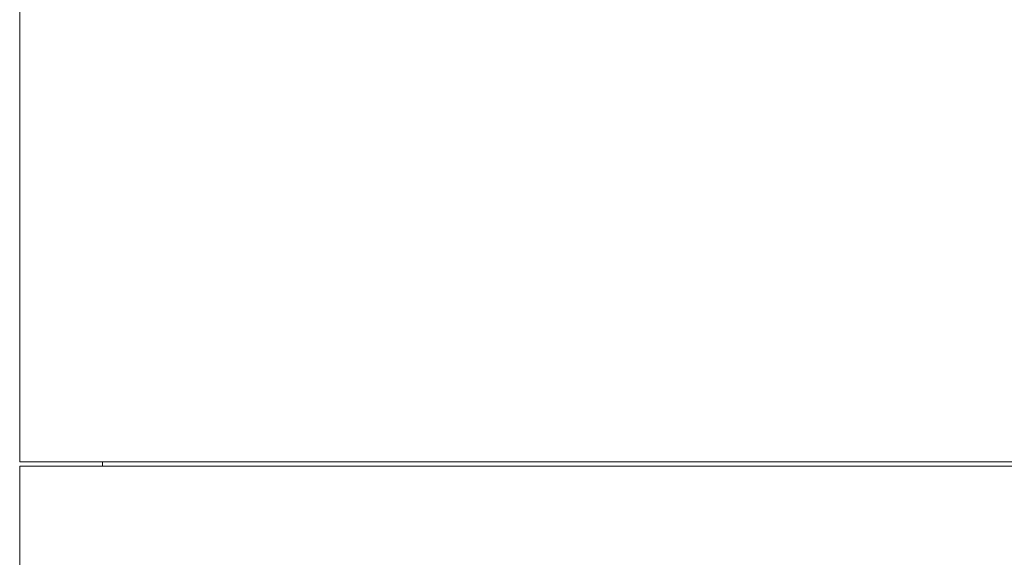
# Model space of a CAD drawing. Header units: inches. Extents: x -3.7 to 22.7, y -9.6 to 17.3.
# Tile 72 of 130: x 3.7 to 5.8, y 0.8 to 1.9. Entities that reach past the tile are written whole.
import ezdxf

# ---------------------------------------------------------------- set-up
doc = ezdxf.new("R2010")
doc.units = ezdxf.units.IN
doc.header["$MEASUREMENT"] = 0

msp = doc.modelspace()

# ---------------------------------------------------------------- linework, layer by layer
at = {"color": 7, "linetype": 'Continuous', "lineweight": 15}
for p, q in [((3.7468, 2.8923), (3.7468, 0.9513)), ((3.7468, 0.9513), (5.6843, 0.9513)), ((3.7468, 0.9423), (3.7468, 0.5043)), ((3.7468, 0.9423), (7.6218, 0.9423)), ((3.9183, 0.9513), (3.9183, 0.9423)), ((5.6843, 0.9513), (7.6218, 0.9513))]:
    msp.add_line(p, q, dxfattribs=at)

doc.saveas('drawing.dxf')
